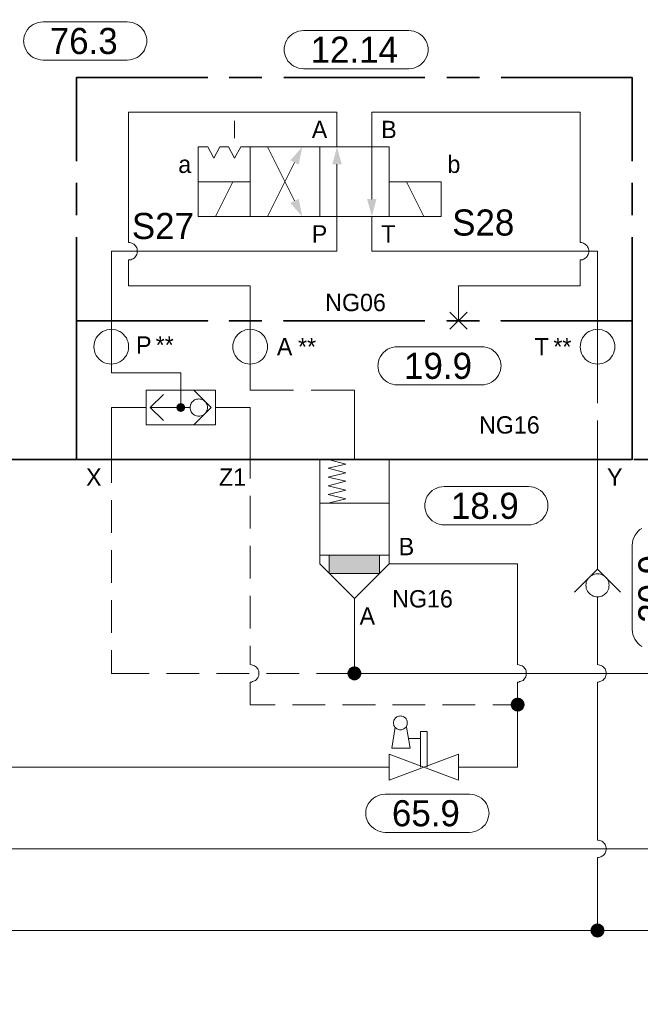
# Model space of a CAD drawing. Header units: millimetres. Extents: x 0 to 138, y 0 to 47.
# Tile 52 of 165: x 28.92 to 31.17, y 15.45 to 19.01. Entities that reach past the tile are written whole.
import ezdxf

# ---------------------------------------------------------------- set-up
doc = ezdxf.new("R2010")
doc.units = ezdxf.units.MM
for name, color, linetype in [('PDF_Geomertry', 7, 'Continuous'), ('PDF_Solid Fills', 7, 'Continuous'), ('PDF_Text', 7, 'Continuous')]:
    doc.layers.add(name, color=color, linetype=linetype)
doc.styles.add('PDF Arial', font='txt')

msp = doc.modelspace()

# ---------------------------------------------------------------- hatches: boundary and pattern name
at = {"layer": 'PDF_Solid Fills', "transparency": 33554559}
for points in [[(29.5057, 17.6104), (29.4896, 17.6124), (29.4904, 17.6146)], [(29.5057, 17.6104), (29.4896, 17.6104), (29.4896, 17.6124)], [(29.5057, 17.6104), (29.4896, 17.609), (29.4896, 17.6104)], [(29.5057, 17.6104), (29.4904, 17.6068), (29.4896, 17.609)], [(29.5057, 17.6104), (29.4904, 17.6146), (29.491, 17.6165)], [(29.5057, 17.6104), (29.491, 17.6049), (29.4904, 17.6068)], [(29.5057, 17.6104), (29.491, 17.6165), (29.4918, 17.6188)], [(29.5057, 17.6104), (29.4918, 17.6026), (29.491, 17.6049)], [(29.5057, 17.6104), (29.4918, 17.6188), (29.4932, 17.6201)], [(29.5057, 17.6104), (29.4932, 17.6012), (29.4918, 17.6026)], [(29.5057, 17.6104), (29.4932, 17.6201), (29.4946, 17.6215)], [(29.5057, 17.6104), (29.4946, 17.5993), (29.4932, 17.6012)], [(29.5057, 17.6104), (29.4946, 17.6215), (29.496, 17.6229)], [(29.5057, 17.6104), (29.496, 17.5985), (29.4946, 17.5993)], [(29.5057, 17.6104), (29.496, 17.6229), (29.4974, 17.6243)], [(29.5057, 17.6104), (29.4974, 17.5971), (29.496, 17.5985)], [(29.5057, 17.6104), (29.4974, 17.6243), (29.4993, 17.6249)], [(29.5057, 17.6104), (29.4993, 17.5965), (29.4974, 17.5971)], [(29.5057, 17.6104), (29.4993, 17.6249), (29.5015, 17.6257)], [(29.5057, 17.6104), (29.5015, 17.5957), (29.4993, 17.5965)], [(29.5057, 17.6104), (29.5015, 17.6257), (29.5035, 17.6263)], [(29.5057, 17.6104), (29.5035, 17.5951), (29.5015, 17.5957)], [(29.5057, 17.6104), (29.5035, 17.6263), (29.5057, 17.6263)], [(29.5057, 17.6104), (29.5057, 17.5951), (29.5035, 17.5951)], [(29.5057, 17.6104), (29.5076, 17.6263), (29.5099, 17.6257)], [(29.5057, 17.6104), (29.5057, 17.6263), (29.5076, 17.6263)], [(29.5057, 17.6104), (29.5099, 17.6257), (29.5113, 17.6249)], [(29.5057, 17.6104), (29.5113, 17.6249), (29.5132, 17.6243)], [(29.5057, 17.6104), (29.5132, 17.6243), (29.5154, 17.6229)], [(29.5057, 17.6104), (29.5154, 17.6229), (29.5168, 17.6215)], [(29.5057, 17.6104), (29.5168, 17.6215), (29.5182, 17.6201)], [(29.5057, 17.6104), (29.5182, 17.6201), (29.5187, 17.6188)], [(29.5057, 17.6104), (29.5187, 17.6188), (29.5201, 17.6165)], [(29.5057, 17.6104), (29.5201, 17.6165), (29.521, 17.6146)], [(29.5057, 17.6104), (29.521, 17.6146), (29.521, 17.6124)], [(29.5057, 17.6104), (29.521, 17.6124), (29.521, 17.6104)], [(29.5057, 17.6104), (29.5076, 17.5951), (29.5057, 17.5951)], [(29.5057, 17.6104), (29.5099, 17.5957), (29.5076, 17.5951)], [(29.5057, 17.6104), (29.5113, 17.5965), (29.5099, 17.5957)], [(29.5057, 17.6104), (29.5132, 17.5971), (29.5113, 17.5965)], [(29.5057, 17.6104), (29.5154, 17.5985), (29.5132, 17.5971)], [(29.5057, 17.6104), (29.5168, 17.5993), (29.5154, 17.5985)], [(29.5057, 17.6104), (29.5182, 17.6012), (29.5168, 17.5993)], [(29.5057, 17.6104), (29.5187, 17.6026), (29.5182, 17.6012)], [(29.5057, 17.6104), (29.5201, 17.6049), (29.5187, 17.6026)], [(29.5057, 17.6104), (29.521, 17.6068), (29.5201, 17.6049)], [(29.5057, 17.6104), (29.521, 17.609), (29.521, 17.6068)], [(29.5057, 17.6104), (29.521, 17.6104), (29.521, 17.609)], [(30.134, 16.6485), (30.1307, 16.6735), (30.134, 16.6743)], [(30.134, 16.6485), (30.134, 16.6743), (30.1376, 16.6735)], [(30.134, 16.6485), (30.109, 16.6521), (30.1099, 16.6554)], [(30.134, 16.6485), (30.109, 16.6485), (30.109, 16.6521)], [(30.134, 16.6485), (30.109, 16.6457), (30.109, 16.6485)], [(30.134, 16.6485), (30.1099, 16.6424), (30.109, 16.6457)], [(30.134, 16.6485), (30.1099, 16.6554), (30.1113, 16.6582)], [(30.134, 16.6485), (30.1113, 16.6396), (30.1099, 16.6424)], [(30.134, 16.6485), (30.1113, 16.6582), (30.1126, 16.661)], [(30.134, 16.6485), (30.1126, 16.636), (30.1113, 16.6396)], [(30.134, 16.6485), (30.1126, 16.661), (30.114, 16.6637)], [(30.134, 16.6485), (30.114, 16.6332), (30.1126, 16.636)], [(30.134, 16.6485), (30.114, 16.6637), (30.116, 16.6665)], [(30.134, 16.6485), (30.116, 16.6313), (30.114, 16.6332)], [(30.134, 16.6485), (30.116, 16.6665), (30.1188, 16.6688)], [(30.134, 16.6485), (30.1188, 16.629), (30.116, 16.6313)], [(30.134, 16.6485), (30.1188, 16.6688), (30.1215, 16.6707)], [(30.134, 16.6485), (30.1215, 16.6271), (30.1188, 16.629)], [(30.134, 16.6485), (30.1215, 16.6707), (30.1243, 16.6721)], [(30.134, 16.6485), (30.1243, 16.6257), (30.1215, 16.6271)], [(30.134, 16.6485), (30.1243, 16.6721), (30.1279, 16.6729)], [(30.134, 16.6485), (30.1279, 16.6243), (30.1243, 16.6257)], [(30.134, 16.6485), (30.1279, 16.6729), (30.1307, 16.6735)], [(30.134, 16.6485), (30.1307, 16.6235), (30.1279, 16.6243)], [(30.134, 16.6485), (30.134, 16.6235), (30.1307, 16.6235)], [(30.134, 16.6485), (30.1376, 16.6735), (30.1404, 16.6729)], [(30.134, 16.6485), (30.1404, 16.6729), (30.1437, 16.6721)], [(30.134, 16.6485), (30.1437, 16.6721), (30.1465, 16.6707)], [(30.134, 16.6485), (30.1465, 16.6707), (30.1493, 16.6688)], [(30.134, 16.6485), (30.1493, 16.6688), (30.1521, 16.6665)], [(30.134, 16.6485), (30.1521, 16.6665), (30.1543, 16.6637)], [(30.134, 16.6485), (30.1543, 16.6637), (30.1557, 16.661)], [(30.134, 16.6485), (30.1557, 16.661), (30.1571, 16.6582)], [(30.134, 16.6485), (30.1571, 16.6582), (30.1585, 16.6554)], [(30.134, 16.6485), (30.1585, 16.6554), (30.159, 16.6521)], [(30.134, 16.6485), (30.159, 16.6521), (30.159, 16.6485)], [(30.134, 16.6485), (30.1376, 16.6235), (30.134, 16.6235)], [(30.134, 16.6485), (30.1404, 16.6243), (30.1376, 16.6235)], [(30.134, 16.6485), (30.1437, 16.6257), (30.1404, 16.6243)], [(30.134, 16.6485), (30.1465, 16.6271), (30.1437, 16.6257)], [(30.134, 16.6485), (30.1493, 16.629), (30.1465, 16.6271)], [(30.134, 16.6485), (30.1521, 16.6313), (30.1493, 16.629)], [(30.134, 16.6485), (30.1543, 16.6332), (30.1521, 16.6313)], [(30.134, 16.6485), (30.1557, 16.636), (30.1543, 16.6332)], [(30.134, 16.6485), (30.1571, 16.6396), (30.1557, 16.636)], [(30.134, 16.6485), (30.1585, 16.6424), (30.1571, 16.6396)], [(30.134, 16.6485), (30.159, 16.6457), (30.1585, 16.6424)], [(30.134, 16.6485), (30.159, 16.6485), (30.159, 16.6457)], [(30.7251, 16.5354), (30.7001, 16.5387), (30.7007, 16.5424)], [(30.7251, 16.5354), (30.7001, 16.5354), (30.7001, 16.5387)], [(30.7251, 16.5354), (30.7001, 16.5326), (30.7001, 16.5354)], [(30.7251, 16.5354), (30.7007, 16.529), (30.7001, 16.5326)], [(30.7251, 16.5354), (30.7007, 16.5424), (30.7021, 16.5451)], [(30.7251, 16.5354), (30.7021, 16.5263), (30.7007, 16.529)], [(30.7251, 16.5354), (30.7021, 16.5451), (30.7035, 16.5485)], [(30.7251, 16.5354), (30.7035, 16.5229), (30.7021, 16.5263)], [(30.7251, 16.5354), (30.7035, 16.5485), (30.7049, 16.5507)], [(30.7251, 16.5354), (30.7049, 16.5201), (30.7035, 16.5229)], [(30.7251, 16.5354), (30.7049, 16.5507), (30.7071, 16.5535)], [(30.7251, 16.5354), (30.7071, 16.5179), (30.7049, 16.5201)], [(30.7251, 16.5354), (30.7071, 16.5535), (30.7099, 16.5554)], [(30.7251, 16.5354), (30.7099, 16.516), (30.7071, 16.5179)], [(30.7251, 16.5354), (30.7099, 16.5554), (30.7126, 16.5576)], [(30.7251, 16.5354), (30.7126, 16.5138), (30.7099, 16.516)], [(30.7251, 16.5354), (30.7126, 16.5576), (30.7154, 16.559)], [(30.7251, 16.5354), (30.7154, 16.5124), (30.7126, 16.5138)], [(30.7251, 16.5354), (30.7154, 16.559), (30.7188, 16.5596)], [(30.7251, 16.5354), (30.7188, 16.511), (30.7154, 16.5124)], [(30.7251, 16.5354), (30.7188, 16.5596), (30.7215, 16.5604)], [(30.7251, 16.5354), (30.7215, 16.511), (30.7188, 16.511)], [(30.7251, 16.5354), (30.7215, 16.5604), (30.7251, 16.561)], [(30.7251, 16.5354), (30.7251, 16.5104), (30.7215, 16.511)], [(30.7251, 16.5354), (30.7251, 16.561), (30.7285, 16.5604)], [(30.7251, 16.5354), (30.7285, 16.5604), (30.7313, 16.5596)], [(30.7251, 16.5354), (30.7313, 16.5596), (30.7349, 16.559)], [(30.7251, 16.5354), (30.7349, 16.559), (30.7376, 16.5576)], [(30.7251, 16.5354), (30.7376, 16.5576), (30.7404, 16.5554)], [(30.7251, 16.5354), (30.7404, 16.5554), (30.7432, 16.5535)], [(30.7251, 16.5354), (30.7432, 16.5535), (30.7451, 16.5507)], [(30.7251, 16.5354), (30.7451, 16.5507), (30.7465, 16.5485)], [(30.7251, 16.5354), (30.7465, 16.5485), (30.7479, 16.5451)], [(30.7251, 16.5354), (30.7479, 16.5451), (30.7493, 16.5424)], [(30.7251, 16.5354), (30.7493, 16.5424), (30.7501, 16.5387)], [(30.7251, 16.5354), (30.7501, 16.5387), (30.7501, 16.5354)], [(30.7251, 16.5354), (30.7285, 16.511), (30.7251, 16.5104)], [(30.7251, 16.5354), (30.7313, 16.511), (30.7285, 16.511)], [(30.7251, 16.5354), (30.7349, 16.5124), (30.7313, 16.511)], [(30.7251, 16.5354), (30.7376, 16.5138), (30.7349, 16.5124)], [(30.7251, 16.5354), (30.7404, 16.516), (30.7376, 16.5138)], [(30.7251, 16.5354), (30.7432, 16.5179), (30.7404, 16.516)], [(30.7251, 16.5354), (30.7451, 16.5201), (30.7432, 16.5179)], [(30.7251, 16.5354), (30.7465, 16.5229), (30.7451, 16.5201)], [(30.7251, 16.5354), (30.7479, 16.5263), (30.7465, 16.5229)], [(30.7251, 16.5354), (30.7493, 16.529), (30.7479, 16.5263)], [(30.7251, 16.5354), (30.7501, 16.5326), (30.7493, 16.529)], [(30.7251, 16.5354), (30.7501, 16.5354), (30.7501, 16.5326)], [(31.014, 15.7188), (30.989, 15.7188), (30.9896, 15.7215)], [(31.014, 15.7188), (30.9896, 15.7151), (30.989, 15.7188)], [(31.014, 15.7188), (30.9896, 15.7249), (30.991, 15.7276)], [(31.014, 15.7188), (30.9896, 15.7215), (30.9896, 15.7249)], [(31.014, 15.7188), (30.9896, 15.7118), (30.9896, 15.7151)], [(31.014, 15.7188), (30.991, 15.709), (30.9896, 15.7118)], [(31.014, 15.7188), (30.991, 15.7276), (30.9924, 15.7313)], [(31.014, 15.7188), (30.9924, 15.7054), (30.991, 15.709)], [(31.014, 15.7188), (30.9924, 15.7313), (30.9946, 15.734)], [(31.014, 15.7188), (30.9946, 15.7035), (30.9924, 15.7054)], [(31.014, 15.7188), (30.9946, 15.734), (30.9965, 15.736)], [(31.014, 15.7188), (30.9965, 15.7007), (30.9946, 15.7035)], [(31.014, 15.7188), (30.9965, 15.736), (30.9987, 15.7382)], [(31.014, 15.7188), (30.9987, 15.6985), (30.9965, 15.7007)], [(31.014, 15.7188), (30.9987, 15.7382), (31.0015, 15.7401)], [(31.014, 15.7188), (31.0015, 15.6965), (30.9987, 15.6985)], [(31.014, 15.7188), (31.0015, 15.7401), (31.0049, 15.7415)], [(31.014, 15.7188), (31.0049, 15.6951), (31.0015, 15.6965)], [(31.014, 15.7188), (31.0049, 15.7415), (31.0076, 15.7429)], [(31.014, 15.7188), (31.0076, 15.6943), (31.0049, 15.6951)], [(31.014, 15.7188), (31.0076, 15.7429), (31.0113, 15.7429)], [(31.014, 15.7188), (31.0113, 15.6938), (31.0076, 15.6943)], [(31.014, 15.7188), (31.0113, 15.7429), (31.014, 15.7438)], [(31.014, 15.7188), (31.014, 15.6929), (31.0113, 15.6938)], [(31.014, 15.7188), (31.014, 15.7438), (31.0174, 15.7429)], [(31.014, 15.7188), (31.021, 15.7429), (31.0238, 15.7415)], [(31.014, 15.7188), (31.0174, 15.7429), (31.021, 15.7429)], [(31.014, 15.7188), (31.0238, 15.7415), (31.0271, 15.7401)], [(31.014, 15.7188), (31.0271, 15.7401), (31.0293, 15.7382)], [(31.014, 15.7188), (31.0293, 15.7382), (31.0321, 15.736)], [(31.014, 15.7188), (31.0321, 15.736), (31.034, 15.734)], [(31.014, 15.7188), (31.034, 15.734), (31.0363, 15.7313)], [(31.014, 15.7188), (31.0363, 15.7313), (31.0376, 15.7276)], [(31.014, 15.7188), (31.0376, 15.7276), (31.0382, 15.7249)], [(31.014, 15.7188), (31.0382, 15.7249), (31.039, 15.7215)], [(31.014, 15.7188), (31.039, 15.7215), (31.0396, 15.7188)], [(31.014, 15.7188), (31.0174, 15.6938), (31.014, 15.6929)], [(31.014, 15.7188), (31.021, 15.6943), (31.0174, 15.6938)], [(31.014, 15.7188), (31.0238, 15.6951), (31.021, 15.6943)], [(31.014, 15.7188), (31.0271, 15.6965), (31.0238, 15.6951)], [(31.014, 15.7188), (31.0293, 15.6985), (31.0271, 15.6965)], [(31.014, 15.7188), (31.0321, 15.7007), (31.0293, 15.6985)], [(31.014, 15.7188), (31.034, 15.7035), (31.0321, 15.7007)], [(31.014, 15.7188), (31.0363, 15.7054), (31.034, 15.7035)], [(31.014, 15.7188), (31.0376, 15.709), (31.0363, 15.7054)], [(31.014, 15.7188), (31.0382, 15.7118), (31.0376, 15.709)], [(31.014, 15.7188), (31.039, 15.7151), (31.0382, 15.7118)], [(31.014, 15.7188), (31.0396, 15.7188), (31.039, 15.7151)]]:
    msp.add_hatch(color=256, dxfattribs=at).paths.add_polyline_path(points)

# ---------------------------------------------------------------- linework, layer by layer
at = {"layer": 'PDF_Geomertry', "lineweight": 15}
for points in [[(29.3118, 19.0063), (29.3215, 19.0054), (29.3307, 19.004), (29.339, 19.0007), (29.3474, 18.9971), (29.3549, 18.9915), (29.3618, 18.9854), (29.3682, 18.9785), (29.3737, 18.9707), (29.3771, 18.9624), (29.3807, 18.954), (29.3821, 18.9451), (29.3826, 18.9354), (29.3826, 18.9388), (29.3821, 18.9299), (29.3807, 18.9207), (29.3771, 18.9118), (29.3737, 18.9035), (29.3682, 18.8957), (29.3618, 18.8888), (29.3549, 18.8826), (29.3474, 18.8776), (29.339, 18.8735), (29.3307, 18.8707), (29.3215, 18.8688), (29.3118, 18.8679), (29.0071, 18.8679), (28.9979, 18.8688), (28.989, 18.8707), (28.9799, 18.8735), (28.9715, 18.8776), (28.964, 18.8826), (28.9571, 18.8888), (28.9507, 18.8957), (28.946, 18.9035), (28.9418, 18.9118), (28.939, 18.9207), (28.9368, 18.9299), (28.9362, 18.9388), (28.9362, 18.9354), (28.9368, 18.9451), (28.939, 18.954), (28.9418, 18.9624), (28.946, 18.9707), (28.9507, 18.9785), (28.9571, 18.9854), (28.964, 18.9915), (28.9715, 18.9971), (28.9799, 19.0007), (28.989, 19.004), (28.9979, 19.0054), (29.0071, 19.0063), (29.3118, 19.0063)], [(30.3307, 18.9749), (30.3396, 18.9743), (30.3487, 18.9721), (30.3576, 18.9693), (30.366, 18.9651), (30.3737, 18.9604), (30.3807, 18.954), (30.3868, 18.9471), (30.3918, 18.9396), (30.396, 18.9313), (30.3988, 18.9221), (30.4007, 18.9132), (30.4015, 18.904), (30.4015, 18.9076), (30.4007, 18.8979), (30.3988, 18.8888), (30.396, 18.8804), (30.3918, 18.8721), (30.3868, 18.8646), (30.3807, 18.8576), (30.3737, 18.8513), (30.366, 18.8457), (30.3576, 18.8424), (30.3487, 18.8388), (30.3396, 18.8374), (30.3307, 18.8368), (29.9501, 18.8368), (29.941, 18.8374), (29.9321, 18.8388), (29.9229, 18.8424), (29.9146, 18.8457), (29.9071, 18.8513), (29.9001, 18.8576), (29.8937, 18.8646), (29.889, 18.8721), (29.8849, 18.8804), (29.8821, 18.8888), (29.8799, 18.8979), (29.8793, 18.9076), (29.8793, 18.904), (29.8799, 18.9132), (29.8821, 18.9221), (29.8849, 18.9313), (29.889, 18.9396), (29.8937, 18.9471), (29.9001, 18.954), (29.9071, 18.9604), (29.9146, 18.9651), (29.9229, 18.9693), (29.9321, 18.9721), (29.941, 18.9743), (29.9501, 18.9749), (30.3307, 18.9749)], [(29.7571, 18.4276), (29.7571, 18.5535), (29.7224, 18.5535), (29.7001, 18.5132), (29.6785, 18.5535), (29.6465, 18.5535), (29.6251, 18.5132), (29.6029, 18.5535), (29.5682, 18.5535), (29.5682, 18.4276)], [(30.0085, 18.5535), (29.7571, 18.5535), (29.7571, 18.3021), (30.0085, 18.3021), (30.0085, 18.5535)], [(30.2599, 18.3021), (30.0085, 18.3021), (30.0085, 18.5535), (30.2599, 18.5535), (30.2599, 18.3021)], [(29.5682, 18.3021), (29.7571, 18.3021), (29.7571, 18.4276), (29.5682, 18.4276), (29.5682, 18.3021)], [(30.2599, 18.3021), (30.4487, 18.3021), (30.4487, 18.4276), (30.2599, 18.4276), (30.2599, 18.3021)], [(29.3168, 17.8304), (29.316, 17.8388), (29.3146, 17.8471), (29.3118, 17.8549), (29.3085, 17.8624), (29.3035, 17.8688), (29.2987, 17.8749), (29.2924, 17.8804), (29.2854, 17.8854), (29.2779, 17.8888), (29.2701, 17.8915), (29.2618, 17.8929), (29.2543, 17.8937), (29.246, 17.8929), (29.2376, 17.8915), (29.2299, 17.8888), (29.2224, 17.8854), (29.216, 17.8804), (29.2099, 17.8749), (29.2043, 17.8688), (29.1993, 17.8624), (29.196, 17.8549), (29.1932, 17.8471), (29.1918, 17.8388), (29.191, 17.8304), (29.1918, 17.8221), (29.1932, 17.8146), (29.196, 17.8068), (29.1993, 17.7993), (29.2043, 17.7924), (29.2099, 17.786), (29.216, 17.7804), (29.2224, 17.7763), (29.2299, 17.7729), (29.2376, 17.7701), (29.246, 17.7687), (29.2543, 17.7679), (29.2618, 17.7687), (29.2701, 17.7701), (29.2779, 17.7729), (29.2854, 17.7763), (29.2924, 17.7804), (29.2987, 17.786), (29.3035, 17.7924), (29.3085, 17.7993), (29.3118, 17.8068), (29.3146, 17.8146), (29.316, 17.8221), (29.3168, 17.8304)], [(29.8196, 17.8304), (29.8196, 17.8388), (29.8174, 17.8471), (29.8146, 17.8549), (29.8112, 17.8624), (29.8071, 17.8688), (29.8015, 17.8749), (29.7951, 17.8804), (29.7882, 17.8854), (29.7807, 17.8888), (29.7729, 17.8915), (29.7654, 17.8929), (29.7571, 17.8937), (29.7487, 17.8929), (29.7404, 17.8915), (29.7326, 17.8888), (29.7257, 17.8854), (29.7188, 17.8804), (29.7126, 17.8749), (29.7071, 17.8688), (29.7021, 17.8624), (29.6987, 17.8549), (29.696, 17.8471), (29.6946, 17.8388), (29.6938, 17.8304), (29.6946, 17.8221), (29.696, 17.8146), (29.6987, 17.8068), (29.7021, 17.7993), (29.7071, 17.7924), (29.7126, 17.786), (29.7188, 17.7804), (29.7257, 17.7763), (29.7326, 17.7729), (29.7404, 17.7701), (29.7487, 17.7687), (29.7571, 17.7679), (29.7654, 17.7687), (29.7729, 17.7701), (29.7807, 17.7729), (29.7882, 17.7763), (29.7951, 17.7804), (29.8015, 17.786), (29.8071, 17.7924), (29.8112, 17.7993), (29.8146, 17.8068), (29.8174, 17.8146), (29.8196, 17.8221), (29.8196, 17.8304)], [(31.0771, 17.8304), (31.0765, 17.8388), (31.0751, 17.8471), (31.0724, 17.8549), (31.0688, 17.8624), (31.064, 17.8688), (31.0585, 17.8749), (31.0529, 17.8804), (31.046, 17.8854), (31.0382, 17.8888), (31.0307, 17.8915), (31.0224, 17.8929), (31.014, 17.8937), (31.0063, 17.8929), (30.9979, 17.8915), (30.9904, 17.8888), (30.9826, 17.8854), (30.9757, 17.8804), (30.9696, 17.8749), (30.9646, 17.8688), (30.9599, 17.8624), (30.9563, 17.8549), (30.9535, 17.8471), (30.9521, 17.8388), (30.9515, 17.8304), (30.9521, 17.8221), (30.9535, 17.8146), (30.9563, 17.8068), (30.9599, 17.7993), (30.9646, 17.7924), (30.9696, 17.786), (30.9757, 17.7804), (30.9826, 17.7763), (30.9904, 17.7729), (30.9979, 17.7701), (31.0063, 17.7687), (31.014, 17.7679), (31.0224, 17.7687), (31.0307, 17.7701), (31.0382, 17.7729), (31.046, 17.7763), (31.0529, 17.7804), (31.0585, 17.786), (31.064, 17.7924), (31.0688, 17.7993), (31.0724, 17.8068), (31.0751, 17.8146), (31.0765, 17.8221), (31.0771, 17.8304)], [(30.5946, 17.8304), (30.6035, 17.8299), (30.6126, 17.8285), (30.6215, 17.8257), (30.6299, 17.8215), (30.6376, 17.816), (30.6446, 17.8096), (30.6507, 17.8026), (30.6557, 17.7951), (30.6599, 17.7868), (30.6632, 17.7785), (30.6646, 17.7693), (30.6654, 17.7596), (30.6654, 17.7632), (30.6646, 17.754), (30.6632, 17.7451), (30.6599, 17.736), (30.6557, 17.7276), (30.6507, 17.7201), (30.6446, 17.7132), (30.6376, 17.7068), (30.6299, 17.7021), (30.6215, 17.6979), (30.6126, 17.6951), (30.6035, 17.6929), (30.5946, 17.6924), (30.2896, 17.6924), (30.2807, 17.6929), (30.2715, 17.6951), (30.2626, 17.6979), (30.2543, 17.7021), (30.2465, 17.7068), (30.2396, 17.7132), (30.2335, 17.7201), (30.2285, 17.7276), (30.2243, 17.736), (30.2215, 17.7451), (30.2196, 17.754), (30.2188, 17.7632), (30.2188, 17.7596), (30.2196, 17.7693), (30.2215, 17.7785), (30.2243, 17.7868), (30.2285, 17.7951), (30.2335, 17.8026), (30.2396, 17.8096), (30.2465, 17.816), (30.2543, 17.8215), (30.2626, 17.8257), (30.2715, 17.8285), (30.2807, 17.8299), (30.2896, 17.8304), (30.5946, 17.8304)], [(29.3799, 17.6735), (29.6313, 17.6735), (29.6313, 17.5479), (29.3799, 17.5479), (29.3799, 17.6735)], [(29.6021, 17.6104), (29.6021, 17.6146), (29.6015, 17.6188), (29.6001, 17.6229), (29.5979, 17.6263), (29.596, 17.6299), (29.5932, 17.6326), (29.5904, 17.6354), (29.5868, 17.6382), (29.5826, 17.6396), (29.5793, 17.641), (29.5751, 17.6415), (29.571, 17.6424), (29.5668, 17.6415), (29.5626, 17.641), (29.559, 17.6396), (29.5557, 17.6382), (29.5521, 17.6354), (29.5487, 17.6326), (29.546, 17.6299), (29.5437, 17.6263), (29.5418, 17.6229), (29.5404, 17.6188), (29.5396, 17.6146), (29.5396, 17.6104), (29.5396, 17.6068), (29.5404, 17.6026), (29.5418, 17.5985), (29.5437, 17.5951), (29.546, 17.5915), (29.5487, 17.5882), (29.5521, 17.586), (29.5557, 17.5832), (29.559, 17.5818), (29.5626, 17.5804), (29.5668, 17.5799), (29.571, 17.579), (29.5751, 17.5799), (29.5793, 17.5804), (29.5826, 17.5818), (29.5868, 17.5832), (29.5904, 17.586), (29.5932, 17.5882), (29.596, 17.5915), (29.5979, 17.5951), (29.6001, 17.5985), (29.6015, 17.6026), (29.6021, 17.6068), (29.6021, 17.6104)], [(30.7646, 17.3249), (30.7738, 17.3243), (30.7826, 17.3221), (30.7918, 17.3193), (30.7993, 17.3151), (30.8076, 17.3104), (30.8146, 17.304), (30.8201, 17.2971), (30.8257, 17.2896), (30.8299, 17.2813), (30.8326, 17.2721), (30.8349, 17.2632), (30.8349, 17.254), (30.8349, 17.2568), (30.8349, 17.2479), (30.8326, 17.2388), (30.8299, 17.2299), (30.8257, 17.2215), (30.8201, 17.2138), (30.8146, 17.2068), (30.8076, 17.2007), (30.7993, 17.1957), (30.7918, 17.1915), (30.7826, 17.1888), (30.7738, 17.1868), (30.7646, 17.186), (30.459, 17.186), (30.4501, 17.1868), (30.441, 17.1888), (30.4326, 17.1915), (30.4243, 17.1957), (30.416, 17.2007), (30.409, 17.2068), (30.4035, 17.2138), (30.3979, 17.2215), (30.3937, 17.2299), (30.391, 17.2388), (30.3896, 17.2479), (30.389, 17.2568), (30.389, 17.254), (30.3896, 17.2632), (30.391, 17.2721), (30.3937, 17.2813), (30.3979, 17.2896), (30.4035, 17.2971), (30.409, 17.304), (30.416, 17.3104), (30.4243, 17.3151), (30.4326, 17.3193), (30.441, 17.3221), (30.4501, 17.3243), (30.459, 17.3249), (30.7646, 17.3249)], [(31.0563, 16.9674), (31.0557, 16.9729), (31.0549, 16.9785), (31.0529, 16.9832), (31.0507, 16.9882), (31.0474, 16.9929), (31.0437, 16.9971), (31.0396, 17.0007), (31.0354, 17.0035), (31.0299, 17.0063), (31.0251, 17.0076), (31.0196, 17.009), (31.014, 17.009), (31.009, 17.009), (31.0035, 17.0076), (30.9979, 17.0063), (30.9932, 17.0035), (30.989, 17.0007), (30.9849, 16.9971), (30.9813, 16.9929), (30.9779, 16.9882), (30.9757, 16.9832), (30.9737, 16.9785), (30.9729, 16.9729), (30.9724, 16.9674), (30.9729, 16.9618), (30.9737, 16.9562), (30.9757, 16.9513), (30.9779, 16.9465), (30.9813, 16.9415), (30.9849, 16.9374), (30.989, 16.934), (30.9932, 16.9313), (30.9979, 16.9285), (31.0035, 16.9271), (31.009, 16.9257), (31.014, 16.9257), (31.0196, 16.9257), (31.0251, 16.9271), (31.0299, 16.9285), (31.0354, 16.9313), (31.0396, 16.934), (31.0437, 16.9374), (31.0474, 16.9415), (31.0507, 16.9465), (31.0529, 16.9513), (31.0549, 16.9562), (31.0557, 16.9618), (31.0563, 16.9674)], [(30.3257, 16.4693), (30.3257, 16.4729), (30.3251, 16.4762), (30.3237, 16.479), (30.3224, 16.4818), (30.321, 16.4846), (30.3188, 16.4874), (30.316, 16.4896), (30.3132, 16.4915), (30.3104, 16.4929), (30.3071, 16.4938), (30.3043, 16.4943), (30.3007, 16.4951), (30.2974, 16.4943), (30.2946, 16.4938), (30.291, 16.4929), (30.2882, 16.4915), (30.2854, 16.4896), (30.2826, 16.4874), (30.2807, 16.4846), (30.2793, 16.4818), (30.2771, 16.479), (30.2765, 16.4762), (30.2757, 16.4729), (30.2757, 16.4693), (30.2757, 16.4665), (30.2765, 16.4632), (30.2771, 16.4604), (30.2793, 16.4568), (30.2807, 16.454), (30.2826, 16.4521), (30.2854, 16.4499), (30.2882, 16.4479), (30.291, 16.4465), (30.2946, 16.4451), (30.2974, 16.4443), (30.3007, 16.4443), (30.3043, 16.4443), (30.3071, 16.4451), (30.3104, 16.4465), (30.3132, 16.4479), (30.316, 16.4499), (30.3188, 16.4521), (30.321, 16.454), (30.3224, 16.4568), (30.3237, 16.4604), (30.3251, 16.4632), (30.3257, 16.4665), (30.3257, 16.4693)], [(30.2599, 16.3563), (30.2599, 16.2624), (30.3854, 16.3096), (30.2599, 16.3563)], [(30.3854, 16.3096), (30.5113, 16.2624), (30.5113, 16.3563), (30.3854, 16.3096)], [(30.5507, 16.2118), (30.5599, 16.211), (30.5688, 16.2096), (30.5779, 16.2062), (30.5863, 16.2026), (30.5938, 16.1971), (30.6007, 16.191), (30.6071, 16.184), (30.6118, 16.1763), (30.616, 16.1679), (30.6188, 16.1596), (30.621, 16.1507), (30.6215, 16.141), (30.6215, 16.1443), (30.621, 16.1354), (30.6188, 16.1263), (30.616, 16.1174), (30.6118, 16.109), (30.6071, 16.1012), (30.6007, 16.0943), (30.5938, 16.0882), (30.5863, 16.0832), (30.5779, 16.079), (30.5688, 16.0763), (30.5599, 16.0743), (30.5507, 16.0735), (30.246, 16.0735), (30.2363, 16.0743), (30.2271, 16.0763), (30.2188, 16.079), (30.2104, 16.0832), (30.2029, 16.0882), (30.196, 16.0943), (30.1896, 16.1012), (30.184, 16.109), (30.1807, 16.1174), (30.1771, 16.1263), (30.1757, 16.1354), (30.1751, 16.1443), (30.1751, 16.141), (30.1757, 16.1507), (30.1771, 16.1596), (30.1807, 16.1679), (30.184, 16.1763), (30.1896, 16.184), (30.196, 16.191), (30.2029, 16.1971), (30.2104, 16.2026), (30.2188, 16.2062), (30.2271, 16.2096), (30.2363, 16.211), (30.246, 16.2118), (30.5507, 16.2118)]]:
    msp.add_lwpolyline(points, close=True, dxfattribs=at)
at = {"layer": 'PDF_Geomertry', "lineweight": 35}
for points in [[(29.6029, 18.8054), (29.1285, 18.8054), (29.1285, 18.5026)], [(29.7993, 18.8054), (29.6813, 18.8054)], [(30.3896, 18.8054), (29.8785, 18.8054)], [(30.5868, 18.8054), (30.4688, 18.8054)], [(31.1396, 18.5026), (31.1396, 18.8054), (30.6654, 18.8054)], [(29.1285, 18.4243), (29.1285, 18.3063)], [(31.1396, 18.3063), (31.1396, 18.4243)], [(29.1285, 18.2271), (29.1285, 17.9249), (29.6029, 17.9249), (29.1285, 17.9249), (29.1285, 17.4221), (29.6029, 17.4221)], [(31.1396, 18.2271), (31.1396, 17.9249), (30.6654, 17.9249), (31.1396, 17.9249), (31.1396, 17.4221), (30.6654, 17.4221)], [(28.8924, 17.4221), (29.4918, 17.4221)], [(29.571, 17.4221), (29.689, 17.4221)], [(29.7993, 17.4221), (29.6813, 17.4221)], [(29.7674, 17.4221), (30.2793, 17.4221)], [(30.3896, 17.4221), (29.8785, 17.4221)], [(30.3576, 17.4221), (30.4757, 17.4221)], [(30.5868, 17.4221), (30.4688, 17.4221)], [(30.5549, 17.4221), (31.0668, 17.4221)], [(31.1451, 17.4221), (31.2632, 17.4221)]]:
    msp.add_lwpolyline(points, dxfattribs=at)
at = {"layer": 'PDF_Geomertry', "lineweight": 15}
for points in [[(30.071, 18.5535), (30.071, 18.679), (29.3168, 18.679), (29.3168, 18.2076), (29.321, 18.2076), (29.3251, 18.2068), (29.3285, 18.2054), (29.3326, 18.2035), (29.3363, 18.2013), (29.339, 18.1985), (29.3418, 18.1957), (29.3438, 18.1924), (29.346, 18.1888), (29.3474, 18.1846), (29.3479, 18.1804), (29.3479, 18.1763), (29.3479, 18.1721), (29.3474, 18.1688), (29.346, 18.1646), (29.3438, 18.161), (29.3418, 18.1576), (29.339, 18.154), (29.3363, 18.1513), (29.3326, 18.1493), (29.3285, 18.1471), (29.3251, 18.1457), (29.321, 18.1451), (29.3168, 18.1451), (29.321, 18.1451), (29.3251, 18.1457), (29.3285, 18.1471), (29.3326, 18.1493), (29.3363, 18.1513), (29.339, 18.154), (29.3418, 18.1576), (29.3438, 18.161), (29.346, 18.1646), (29.3474, 18.1688), (29.3479, 18.1721), (29.3479, 18.1763), (29.3479, 18.1804), (29.3474, 18.1846), (29.346, 18.1888), (29.3438, 18.1924), (29.3418, 18.1957), (29.339, 18.1985), (29.3363, 18.2013), (29.3326, 18.2035), (29.3285, 18.2054), (29.3251, 18.2068), (29.321, 18.2076), (29.3168, 18.2076)], [(30.9515, 18.2076), (30.9515, 18.679), (30.1974, 18.679), (30.1974, 18.5535), (30.1974, 18.3651)], [(29.7001, 18.5854), (29.7001, 18.6479)], [(29.8196, 18.5535), (29.9174, 18.3582)], [(29.8196, 18.3021), (29.9174, 18.4971)], [(30.071, 18.491), (30.071, 18.3021), (30.071, 18.1763), (29.2543, 18.1763), (29.2543, 17.9249), (29.2543, 17.8937), (29.2543, 17.7679), (29.2543, 17.7368), (29.5057, 17.7368), (29.5057, 17.6104)], [(29.6313, 18.3021), (29.6938, 18.4276)], [(30.3854, 18.3021), (30.3229, 18.4276)], [(30.1974, 18.3021), (30.1974, 18.1763), (31.014, 18.1763), (31.014, 17.9249), (31.014, 17.8937), (31.014, 17.7679), (31.014, 17.6263)], [(30.5113, 17.9249), (30.5113, 18.0507), (30.9515, 18.0507), (30.9515, 18.1451), (30.9557, 18.1451), (30.9599, 18.1457), (30.9632, 18.1471), (30.9674, 18.1493), (30.9701, 18.1513), (30.9737, 18.154), (30.9765, 18.1576), (30.9785, 18.161), (30.9807, 18.1646), (30.9821, 18.1688), (30.9826, 18.1721), (30.9826, 18.1763), (30.9826, 18.1804), (30.9821, 18.1846), (30.9807, 18.1888), (30.9785, 18.1924), (30.9765, 18.1957), (30.9737, 18.1985), (30.9701, 18.2013), (30.9674, 18.2035), (30.9632, 18.2054), (30.9599, 18.2068), (30.9557, 18.2076), (30.9515, 18.2076), (30.9557, 18.2076), (30.9599, 18.2068), (30.9632, 18.2054), (30.9674, 18.2035), (30.9701, 18.2013), (30.9737, 18.1985), (30.9765, 18.1957), (30.9785, 18.1924), (30.9807, 18.1888), (30.9821, 18.1846), (30.9826, 18.1804), (30.9826, 18.1763), (30.9826, 18.1721), (30.9821, 18.1688), (30.9807, 18.1646), (30.9785, 18.161), (30.9765, 18.1576), (30.9737, 18.154), (30.9701, 18.1513), (30.9674, 18.1493), (30.9632, 18.1471), (30.9599, 18.1457), (30.9557, 18.1451), (30.9515, 18.1451)], [(29.3168, 18.1451), (29.3168, 18.0507), (29.7571, 18.0507), (29.7571, 17.9249), (29.7571, 17.8937), (29.7571, 17.7679), (29.7571, 17.6735), (29.914, 17.6735)], [(30.4799, 17.8937), (30.5424, 17.9562)], [(30.5424, 17.8937), (30.4799, 17.9562)], [(29.5529, 17.5479), (29.6154, 17.6104), (29.5529, 17.6735)], [(29.9771, 17.6735), (30.134, 17.6735), (30.134, 17.4221)], [(29.4424, 17.5638), (29.3951, 17.6104), (29.4424, 17.6576)], [(29.3799, 17.6104), (29.2543, 17.6104), (29.2543, 17.4221), (29.2543, 17.3388)], [(29.5396, 17.6104), (29.521, 17.6104), (29.3951, 17.6104)], [(29.6313, 17.6104), (29.7571, 17.6104), (29.7571, 17.4221), (29.7571, 17.354)], [(31.014, 17.5632), (31.014, 17.4221), (31.014, 17.0513), (31.014, 17.0263)], [(30.134, 16.9193), (30.0085, 17.0451), (30.0085, 17.4221), (30.2599, 17.4221), (30.2599, 17.0451), (30.7251, 17.0451), (30.7251, 16.6804), (30.7293, 16.6799), (30.7335, 16.679), (30.7368, 16.6776), (30.741, 16.6763), (30.7446, 16.6735), (30.7474, 16.6707), (30.7501, 16.6679), (30.7521, 16.6646), (30.7543, 16.661), (30.7557, 16.6568), (30.7563, 16.6526), (30.7563, 16.6485), (30.7563, 16.6443), (30.7557, 16.641), (30.7543, 16.6368), (30.7521, 16.6332), (30.7501, 16.6299), (30.7474, 16.6263), (30.7446, 16.6235), (30.741, 16.6215), (30.7368, 16.6201), (30.7335, 16.6188), (30.7293, 16.6174), (30.7251, 16.6174), (30.7293, 16.6174), (30.7335, 16.6188), (30.7368, 16.6201), (30.741, 16.6215), (30.7446, 16.6235), (30.7474, 16.6263), (30.7501, 16.6299), (30.7521, 16.6332), (30.7543, 16.6368), (30.7557, 16.641), (30.7563, 16.6443), (30.7563, 16.6485), (30.7563, 16.6526), (30.7557, 16.6568), (30.7543, 16.661), (30.7521, 16.6646), (30.7501, 16.6679), (30.7474, 16.6707), (30.7446, 16.6735), (30.741, 16.6763), (30.7368, 16.6776), (30.7335, 16.679), (30.7293, 16.6799), (30.7251, 16.6804)], [(30.0396, 17.4221), (30.1029, 17.4063), (30.0396, 17.391), (30.1029, 17.3749), (30.0396, 17.359), (30.1029, 17.3438), (30.0396, 17.3276), (30.1029, 17.3118), (30.0396, 17.2965), (30.1029, 17.2804), (30.0396, 17.2651)], [(29.7571, 17.2915), (29.7571, 17.1735)], [(29.2543, 17.2757), (29.2543, 17.1576)], [(30.0085, 17.2651), (30.2599, 17.2651)], [(31.1751, 16.7465), (31.1674, 16.7513), (31.1604, 16.7576), (31.1549, 16.7646), (31.1493, 16.7721), (31.1451, 16.7804), (31.1424, 16.7896), (31.1404, 16.7985), (31.1396, 16.8076), (31.1396, 17.1124), (31.1404, 17.1215), (31.1424, 17.1304), (31.1451, 17.1396), (31.1493, 17.1479), (31.1549, 17.1554), (31.1604, 17.1624), (31.1674, 17.1688), (31.1751, 17.1735)], [(29.7571, 17.1104), (29.7571, 16.9924)], [(29.2543, 17.0943), (29.2543, 16.9762)], [(30.0085, 17.0763), (30.2599, 17.0763)], [(30.0432, 17.0763), (30.0432, 17.0104), (30.2251, 17.0104), (30.2251, 17.0763)], [(30.2599, 17.0451), (30.134, 16.9193), (30.134, 16.6485), (31.366, 16.6485)], [(30.9307, 16.9429), (31.014, 17.0263), (31.0979, 16.9429)], [(29.7571, 16.929), (29.7571, 16.811)], [(31.014, 16.6804), (31.0182, 16.6799), (31.0224, 16.679), (31.0265, 16.6776), (31.0299, 16.6763), (31.0335, 16.6735), (31.0363, 16.6707), (31.039, 16.6679), (31.0418, 16.6646), (31.0432, 16.661), (31.0446, 16.6568), (31.0451, 16.6526), (31.046, 16.6485), (31.0451, 16.6443), (31.0446, 16.641), (31.0432, 16.6368), (31.0418, 16.6332), (31.039, 16.6299), (31.0363, 16.6263), (31.0335, 16.6235), (31.0299, 16.6215), (31.0265, 16.6201), (31.0224, 16.6188), (31.0182, 16.6174), (31.014, 16.6174), (31.0182, 16.6174), (31.0224, 16.6188), (31.0265, 16.6201), (31.0299, 16.6215), (31.0335, 16.6235), (31.0363, 16.6263), (31.039, 16.6299), (31.0418, 16.6332), (31.0432, 16.6368), (31.0446, 16.641), (31.0451, 16.6443), (31.046, 16.6485), (31.0451, 16.6526), (31.0446, 16.6568), (31.0432, 16.661), (31.0418, 16.6646), (31.039, 16.6679), (31.0363, 16.6707), (31.0335, 16.6735), (31.0299, 16.6763), (31.0265, 16.6776), (31.0224, 16.679), (31.0182, 16.6799), (31.014, 16.6804), (31.014, 16.9257)], [(29.2543, 16.9132), (29.2543, 16.7951)], [(29.7571, 16.6804), (29.7613, 16.6799), (29.7654, 16.679), (29.7687, 16.6776), (29.7724, 16.6763), (29.7757, 16.6735), (29.7793, 16.6707), (29.7821, 16.6679), (29.784, 16.6646), (29.7863, 16.661), (29.7876, 16.6568), (29.7882, 16.6526), (29.7882, 16.6485), (29.7882, 16.6443), (29.7876, 16.641), (29.7863, 16.6368), (29.784, 16.6332), (29.7821, 16.6299), (29.7793, 16.6263), (29.7757, 16.6235), (29.7724, 16.6215), (29.7687, 16.6201), (29.7654, 16.6188), (29.7613, 16.6174), (29.7571, 16.6174), (29.7613, 16.6174), (29.7654, 16.6188), (29.7687, 16.6201), (29.7724, 16.6215), (29.7757, 16.6235), (29.7793, 16.6263), (29.7821, 16.6299), (29.784, 16.6332), (29.7863, 16.6368), (29.7876, 16.641), (29.7882, 16.6443), (29.7882, 16.6485), (29.7882, 16.6526), (29.7876, 16.6568), (29.7863, 16.661), (29.784, 16.6646), (29.7821, 16.6679), (29.7793, 16.6707), (29.7757, 16.6735), (29.7724, 16.6763), (29.7687, 16.6776), (29.7654, 16.679), (29.7613, 16.6799), (29.7571, 16.6804), (29.7571, 16.7479)], [(29.2543, 16.7326), (29.2543, 16.6485), (29.391, 16.6485)], [(29.4535, 16.6485), (29.5724, 16.6485)], [(29.6349, 16.6485), (29.7529, 16.6485)], [(29.816, 16.6485), (29.934, 16.6485)], [(29.9974, 16.6485), (30.134, 16.6485)], [(29.7571, 16.6174), (29.7571, 16.5354), (29.8474, 16.5354)], [(30.7251, 16.6174), (30.7251, 16.5354), (30.7251, 16.3096), (30.5113, 16.3096)], [(31.014, 16.0451), (31.0182, 16.0451), (31.0224, 16.0443), (31.0265, 16.0429), (31.0299, 16.041), (31.0335, 16.0387), (31.0363, 16.036), (31.039, 16.0332), (31.0418, 16.0299), (31.0432, 16.0257), (31.0446, 16.0221), (31.0451, 16.0179), (31.046, 16.0138), (31.0451, 16.0096), (31.0446, 16.0054), (31.0432, 16.0021), (31.0418, 15.9979), (31.039, 15.9943), (31.0363, 15.9915), (31.0335, 15.9888), (31.0299, 15.9868), (31.0265, 15.9846), (31.0224, 15.9832), (31.0182, 15.9826), (31.014, 15.9826), (31.0182, 15.9826), (31.0224, 15.9832), (31.0265, 15.9846), (31.0299, 15.9868), (31.0335, 15.9888), (31.0363, 15.9915), (31.039, 15.9943), (31.0418, 15.9979), (31.0432, 16.0021), (31.0446, 16.0054), (31.0451, 16.0096), (31.046, 16.0138), (31.0451, 16.0179), (31.0446, 16.0221), (31.0432, 16.0257), (31.0418, 16.0299), (31.039, 16.0332), (31.0363, 16.036), (31.0335, 16.0387), (31.0299, 16.041), (31.0265, 16.0429), (31.0224, 16.0443), (31.0182, 16.0451), (31.014, 16.0451), (31.014, 16.6174)], [(29.9104, 16.5354), (30.0285, 16.5354)], [(30.091, 16.5354), (30.2099, 16.5354)], [(30.2724, 16.5354), (30.3904, 16.5354)], [(30.4535, 16.5354), (30.5715, 16.5354)], [(30.6349, 16.5354), (30.7251, 16.5354)], [(30.2821, 16.454), (30.2696, 16.3785), (30.3354, 16.3785), (30.3229, 16.454)], [(30.3729, 16.3096), (30.3729, 16.4382), (30.3979, 16.4382), (30.3979, 16.3096)], [(30.3293, 16.4132), (30.3729, 16.4132)], [(30.2599, 16.3096), (25.9187, 16.3096)], [(31.316, 16.0138), (28.8613, 16.0138)], [(31.014, 15.9826), (31.014, 15.7188)], [(23.2785, 15.7188), (26.2085, 15.7188), (28.3201, 15.7188), (31.014, 15.7188), (33.1265, 15.7188), (33.1265, 15.4513)]]:
    msp.add_lwpolyline(points, dxfattribs=at)
at = {"layer": 'PDF_Geomertry', "lineweight": 35}
for points in [[(29.7993, 17.9249), (29.6813, 17.9249)], [(30.3896, 17.9249), (29.8785, 17.9249)], [(30.5868, 17.9249), (30.4688, 17.9249)]]:
    msp.add_lwpolyline(points, close=True, dxfattribs=at)
at = {"layer": 'PDF_Geomertry', "lineweight": 0}
for points in [[(29.4974, 17.6104), (29.4979, 17.6096), (29.4979, 17.609), (29.4979, 17.6076), (29.4987, 17.6068), (29.4993, 17.6063), (29.5001, 17.6049), (29.5007, 17.604), (29.5015, 17.604), (29.5021, 17.6035), (29.5035, 17.6035), (29.5043, 17.6026), (29.5057, 17.6026), (29.5063, 17.6026), (29.5076, 17.6035), (29.5085, 17.6035), (29.509, 17.604), (29.5104, 17.604), (29.5113, 17.6049), (29.5118, 17.6063), (29.5126, 17.6068), (29.5126, 17.6076), (29.5132, 17.609), (29.5132, 17.6096), (29.5132, 17.6104), (29.5132, 17.6118), (29.5132, 17.6124), (29.5126, 17.6138), (29.5126, 17.6146), (29.5118, 17.6151), (29.5113, 17.616), (29.5104, 17.6165), (29.509, 17.6174), (29.5085, 17.6179), (29.5076, 17.6179), (29.5063, 17.6188), (29.5057, 17.6188), (29.5043, 17.6188), (29.5035, 17.6179), (29.5021, 17.6179), (29.5015, 17.6174), (29.5007, 17.6165), (29.5001, 17.616), (29.4993, 17.6151), (29.4987, 17.6146), (29.4979, 17.6138), (29.4979, 17.6124), (29.4979, 17.6118), (29.4974, 17.6104)], [(30.1215, 16.6485), (30.1215, 16.6471), (30.1224, 16.6457), (30.1224, 16.6437), (30.1229, 16.6424), (30.1243, 16.641), (30.1251, 16.6401), (30.1265, 16.6388), (30.1279, 16.6382), (30.1293, 16.6374), (30.1307, 16.6368), (30.1326, 16.636), (30.134, 16.636), (30.1354, 16.636), (30.1376, 16.6368), (30.139, 16.6374), (30.1404, 16.6382), (30.1418, 16.6388), (30.1432, 16.6401), (30.1437, 16.641), (30.1451, 16.6424), (30.146, 16.6437), (30.146, 16.6457), (30.1465, 16.6471), (30.1465, 16.6485), (30.1465, 16.6507), (30.146, 16.6521), (30.146, 16.6535), (30.1451, 16.6549), (30.1437, 16.6563), (30.1432, 16.6576), (30.1418, 16.659), (30.1404, 16.6596), (30.139, 16.6604), (30.1376, 16.661), (30.1354, 16.661), (30.134, 16.661), (30.1326, 16.661), (30.1307, 16.661), (30.1293, 16.6604), (30.1279, 16.6596), (30.1265, 16.659), (30.1251, 16.6576), (30.1243, 16.6563), (30.1229, 16.6549), (30.1224, 16.6535), (30.1224, 16.6521), (30.1215, 16.6507), (30.1215, 16.6485)], [(30.7126, 16.5354), (30.7126, 16.534), (30.7126, 16.5326), (30.7132, 16.5304), (30.714, 16.529), (30.7154, 16.5276), (30.716, 16.5271), (30.7174, 16.5257), (30.7188, 16.5249), (30.7201, 16.5243), (30.7215, 16.5235), (30.7237, 16.5229), (30.7251, 16.5229), (30.7265, 16.5229), (30.7285, 16.5235), (30.7299, 16.5243), (30.7313, 16.5249), (30.7326, 16.5257), (30.734, 16.5271), (30.7349, 16.5276), (30.7363, 16.529), (30.7368, 16.5304), (30.7368, 16.5326), (30.7376, 16.534), (30.7376, 16.5354), (30.7376, 16.5374), (30.7368, 16.5387), (30.7368, 16.5401), (30.7363, 16.5415), (30.7349, 16.5429), (30.734, 16.5443), (30.7326, 16.5457), (30.7313, 16.5465), (30.7299, 16.5471), (30.7285, 16.5479), (30.7265, 16.5479), (30.7251, 16.5485), (30.7237, 16.5479), (30.7215, 16.5479), (30.7201, 16.5471), (30.7188, 16.5465), (30.7174, 16.5457), (30.716, 16.5443), (30.7154, 16.5429), (30.714, 16.5415), (30.7132, 16.5401), (30.7126, 16.5387), (30.7126, 16.5374), (30.7126, 16.5354)], [(31.0015, 15.7188), (31.0015, 15.7165), (31.0021, 15.7151), (31.0029, 15.7138), (31.0035, 15.7118), (31.0043, 15.711), (31.0057, 15.7096), (31.0063, 15.7082), (31.0076, 15.7076), (31.009, 15.7068), (31.0113, 15.7062), (31.0126, 15.7062), (31.014, 15.7054), (31.016, 15.7062), (31.0174, 15.7062), (31.0187, 15.7068), (31.0201, 15.7076), (31.0215, 15.7082), (31.0229, 15.7096), (31.0243, 15.711), (31.0251, 15.7118), (31.0257, 15.7138), (31.0265, 15.7151), (31.0265, 15.7165), (31.0271, 15.7188), (31.0265, 15.7201), (31.0265, 15.7215), (31.0257, 15.7229), (31.0251, 15.7249), (31.0243, 15.7262), (31.0229, 15.7271), (31.0215, 15.7285), (31.0201, 15.729), (31.0187, 15.7299), (31.0174, 15.7304), (31.016, 15.7313), (31.014, 15.7313), (31.0126, 15.7313), (31.0113, 15.7304), (31.009, 15.7299), (31.0076, 15.729), (31.0063, 15.7285), (31.0057, 15.7271), (31.0043, 15.7262), (31.0035, 15.7249), (31.0029, 15.7229), (31.0021, 15.7215), (31.0015, 15.7201), (31.0015, 15.7188)]]:
    msp.add_lwpolyline(points, close=True, dxfattribs=at)
at = {"layer": 'PDF_Solid Fills', "transparency": 33554559}
for points in [[(29.9021, 18.5049), (29.9326, 18.4901), (29.9021, 18.5049), (29.9451, 18.5535)], [(30.0543, 18.491), (30.0882, 18.491), (30.0543, 18.491), (30.071, 18.5535)], [(29.9326, 18.366), (29.9021, 18.3507), (29.9326, 18.366), (29.9451, 18.3021)], [(30.214, 18.3651), (30.1799, 18.3651), (30.214, 18.3651), (30.1974, 18.3021)], [(30.0432, 17.0763), (30.2251, 17.0763), (30.0432, 17.0104), (30.2251, 17.0104)]]:
    msp.add_solid(points, dxfattribs=at)

# ---------------------------------------------------------------- texts
at = {"layer": 'PDF_Text', "attachment_point": 7, "style": 'PDF Arial'}
for s, insert, char_height in [('76.3', (29.0313, 18.8885), 0.09445), ('12.14', (29.9757, 18.8582), 0.09445), ('A', (29.9799, 18.5854), 0.0628), ('B', (30.2313, 18.5854), 0.0628), ('b', (30.471, 18.4586), 0.0628), ('a', (29.4965, 18.4586), 0.0628), ('S28', (30.4882, 18.2316), 0.09445), ('S27', (29.3285, 18.2191), 0.09445), ('P', (29.9799, 18.2076), 0.0628), ('T', (30.2313, 18.2076), 0.0628), ('NG06', (30.0285, 17.9585), 0.06283), ('P', (29.3438, 17.8054), 0.0628), ('**', (29.4146, 17.8054), 0.06283), ('**', (29.9299, 17.7993), 0.06283), ('**', (30.8543, 17.7993), 0.06283), ('A', (29.8535, 17.7993), 0.0628), ('T', (30.7863, 17.7993), 0.0628), ('19.9', (30.314, 17.713), 0.09445), ('NG16', (30.5854, 17.5155), 0.06283), ('X', (29.1626, 17.3276), 0.0628), ('Z1', (29.6437, 17.3276), 0.06283), ('Y', (31.0487, 17.3276), 0.0628), ('18.9', (30.4835, 17.2066), 0.09445), ('B', (30.2946, 17.0763), 0.0628), ('NG16', (30.271, 16.8863), 0.06283), ('A', (30.1529, 16.8249), 0.0628), ('65.9', (30.2701, 16.0941), 0.09445)]:
    msp.add_mtext(s, dxfattribs=dict(at, insert=insert, char_height=char_height))
at = {"layer": 'PDF_Text', "insert": (31.2579, 16.8318), "char_height": 0.09445, "attachment_point": 7, "rotation": 90, "style": 'PDF Arial'}
msp.add_mtext('20.9', dxfattribs=at)

doc.saveas('drawing.dxf')
